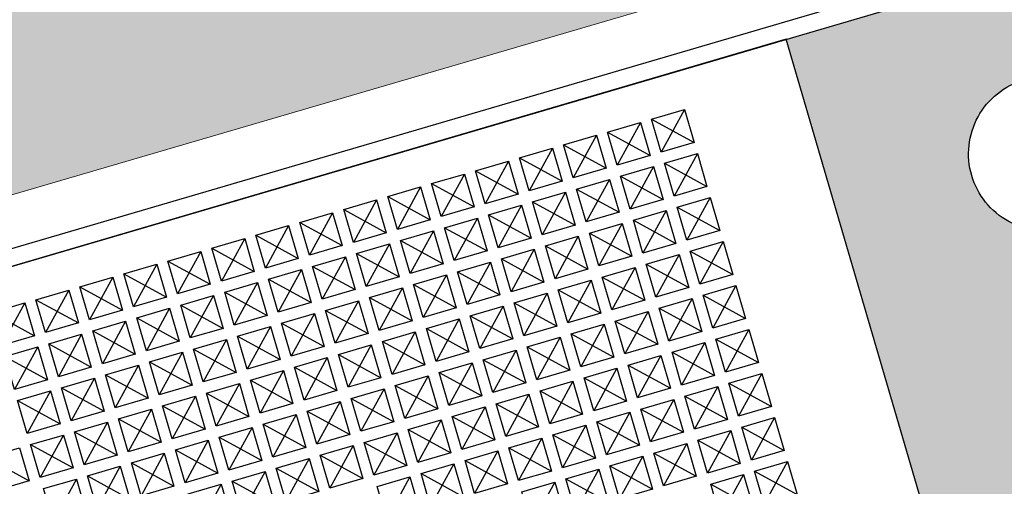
# Model space of a CAD drawing. Header units: metres. Extents: x 228628 to 230733, y 593242 to 595543.
# Tile 21 of 71: x 229985.529 to 229985.816, y 594176.339 to 594176.475. Entities that reach past the tile are written whole.
import ezdxf

# ---------------------------------------------------------------- set-up
doc = ezdxf.new("R2010")
doc.units = ezdxf.units.M
doc.layers.add('putdeksel', color=7, linetype='Continuous', true_color=0x504847)
doc.layers.add('PVC', color=7, linetype='Continuous', true_color=0x474647)

# ---------------------------------------------------------------- blocks, each defined once
blk = doc.blocks.new('_BLOCK_LEICON_GX-18_MIDDENELEMENT_KOLKSPARING_300x60')
at = {"lineweight": 5}
h = blk.add_hatch(dxfattribs=at)
h.set_pattern_fill('DOTS', color=256, scale=10, style=0)
h.set_pattern_definition([(0, (-55166.677, -44255.552), (7.9375, 15.875), [0, -15.875])])
h.paths.add_polyline_path([(-907, 421.7), (-1117.75, 421.7), (-1117.75, 170.7), (-907, 170.7)])
h.paths.add_polyline_path([(-307, 170.7), (-307, 421.7), (-593, 421.7), (-593, 170.7)])
h.paths.add_polyline_path([(293, 170.7), (293, 421.7), (7, 421.7), (7, 170.7)])
h.paths.add_polyline_path([(893, 170.7), (893, 421.7), (607, 421.7), (607, 170.7)])
h.paths.add_polyline_path([(1207, 170.7), (1493, 170.7), (1493, 421.7), (1207, 421.7)])
blk.add_line((-1117.75, 0), (-1117.75, 450), dxfattribs=at)
blk = doc.blocks.new('_BLOCK_LEICON_PERRONKOLK')
at = {"layer": 'putdeksel'}
h = blk.add_hatch(color=256, dxfattribs=at)
h.dxf.hatch_style = 1
h.paths.add_polyline_path([(169.99, -307), (0, -307), (0, -347.77, -0.414214), (22.5, -370.27), (22.5, -423.73, -0.131909), (19.47, -435), (38.86, -435, -0.131909), (35.83, -423.73), (35.83, -370.27, -0.414214), (58.33, -347.77, -0.414214), (80.83, -370.27), (80.83, -423.73, -0.131909), (77.81, -435), (97.19, -435, -0.131909), (94.17, -423.73), (94.17, -370.27, -0.414214), (116.67, -347.77, -0.414214), (139.17, -370.27), (139.17, -423.73, -0.131909), (136.14, -435), (169.99, -435)])
h.paths.add_polyline_path([(0, -307), (-170.01, -307), (-170.01, -435), (-136.14, -435, -0.131909), (-139.17, -423.73), (-139.17, -370.27, -0.414214), (-116.67, -347.77, -0.414214), (-94.17, -370.27), (-94.17, -423.73, -0.131909), (-97.19, -435), (-77.81, -435, -0.131909), (-80.83, -423.73), (-80.83, -370.27, -0.414214), (-58.33, -347.77, -0.414214), (-35.83, -370.27), (-35.83, -423.73, -0.131909), (-38.86, -435), (-19.47, -435, -0.131909), (-22.5, -423.73), (-22.5, -370.27, -0.414214), (0, -347.77)])
for points in [[(-175.01, 0), (-175.01, -440), (174.99, -440), (174.99, 0), (-175.01, 0)], [(-170.01, -7), (-170.01, -307), (169.99, -307), (169.99, -7), (-170.01, -7)], [(118.58, -48.95), (108.58, -58.95)], [(105.22, -72.32), (95.22, -62.32)], [(118.58, -72.32), (108.58, -62.32)], [(118.58, -62.32), (108.58, -72.32)], [(131.95, -72.32), (121.95, -62.32)], [(131.95, -62.32), (121.95, -72.32)], [(145.31, -72.32), (135.31, -62.32)], [(145.31, -62.32), (135.31, -72.32)], [(158.68, -72.32), (148.68, -62.32)], [(158.68, -62.32), (148.68, -72.32)], [(105.22, -85.68), (95.22, -75.68)], [(105.22, -75.68), (95.22, -85.68)], [(118.58, -85.68), (108.58, -75.68)], [(118.58, -75.68), (108.58, -85.68)], [(131.95, -85.68), (121.95, -75.68)], [(131.95, -75.68), (121.95, -85.68)], [(145.31, -85.68), (135.31, -75.68)], [(145.31, -75.68), (135.31, -85.68)], [(158.68, -85.68), (148.68, -75.68)], [(158.68, -75.68), (148.68, -85.68)], [(105.22, -99.05), (95.22, -89.05)], [(105.22, -89.05), (95.22, -99.05)], [(118.58, -99.05), (108.58, -89.05)], [(118.58, -89.05), (108.58, -99.05)], [(131.95, -99.05), (121.95, -89.05)], [(131.95, -89.05), (121.95, -99.05)], [(145.31, -99.05), (135.31, -89.05)], [(145.31, -89.05), (135.31, -99.05)], [(158.68, -99.05), (148.68, -89.05)], [(158.68, -89.05), (148.68, -99.05)], [(91.86, -112.41), (81.86, -102.41)], [(105.22, -112.41), (95.22, -102.41)], [(105.22, -102.41), (95.22, -112.41)], [(118.58, -112.41), (108.58, -102.41)], [(118.58, -102.41), (108.58, -112.41)], [(131.95, -112.41), (121.95, -102.41)], [(131.95, -102.41), (121.95, -112.41)], [(145.31, -112.41), (135.31, -102.41)], [(145.31, -102.41), (135.31, -112.41)], [(158.68, -112.41), (148.68, -102.41)], [(158.68, -102.41), (148.68, -112.41)], [(91.86, -125.77), (81.86, -115.77)], [(91.86, -115.77), (81.86, -125.77)], [(105.22, -125.77), (95.22, -115.77)], [(105.22, -115.77), (95.22, -125.77)], [(118.58, -125.77), (108.58, -115.77)], [(118.58, -115.77), (108.58, -125.77)], [(131.95, -125.77), (121.95, -115.77)], [(131.95, -115.77), (121.95, -125.77)], [(145.31, -125.77), (135.31, -115.77)], [(145.31, -115.77), (135.31, -125.77)], [(158.68, -125.77), (148.68, -115.77)], [(158.68, -115.77), (148.68, -125.77)], [(91.86, -139.14), (81.86, -129.14)], [(91.86, -129.14), (81.86, -139.14)], [(105.22, -139.14), (95.22, -129.14)], [(105.22, -129.14), (95.22, -139.14)], [(118.58, -139.14), (108.58, -129.14)], [(118.58, -129.14), (108.58, -139.14)], [(131.95, -139.14), (121.95, -129.14)], [(131.95, -129.14), (121.95, -139.14)], [(145.31, -139.14), (135.31, -129.14)], [(145.31, -129.14), (135.31, -139.14)], [(158.68, -139.14), (148.68, -129.14)], [(158.68, -129.14), (148.68, -139.14)], [(91.86, -152.5), (81.86, -142.5)], [(91.86, -142.5), (81.86, -152.5)], [(105.22, -152.5), (95.22, -142.5)], [(105.22, -142.5), (95.22, -152.5)], [(118.58, -152.5), (108.58, -142.5)], [(118.58, -142.5), (108.58, -152.5)], [(131.95, -152.5), (121.95, -142.5)], [(131.95, -142.5), (121.95, -152.5)], [(145.31, -152.5), (135.31, -142.5)], [(145.31, -142.5), (135.31, -152.5)], [(158.68, -152.5), (148.68, -142.5)], [(158.68, -142.5), (148.68, -152.5)], [(78.49, -165.87), (68.49, -155.87)], [(91.86, -165.87), (81.86, -155.87)], [(91.86, -155.87), (81.86, -165.87)], [(105.22, -165.87), (95.22, -155.87)], [(105.22, -155.87), (95.22, -165.87)], [(118.58, -165.87), (108.58, -155.87)], [(118.58, -155.87), (108.58, -165.87)], [(131.95, -165.87), (121.95, -155.87)], [(131.95, -155.87), (121.95, -165.87)], [(145.31, -165.87), (135.31, -155.87)], [(145.31, -155.87), (135.31, -165.87)], [(158.68, -165.87), (148.68, -155.87)], [(158.68, -155.87), (148.68, -165.87)], [(78.49, -179.23), (68.49, -169.23)], [(78.49, -169.23), (68.49, -179.23)], [(91.86, -179.23), (81.86, -169.23)], [(91.86, -169.23), (81.86, -179.23)], [(105.22, -179.23), (95.22, -169.23)], [(105.22, -169.23), (95.22, -179.23)], [(118.58, -179.23), (108.58, -169.23)], [(118.58, -169.23), (108.58, -179.23)], [(131.95, -179.23), (121.95, -169.23)], [(131.95, -169.23), (121.95, -179.23)], [(145.31, -179.23), (135.31, -169.23)], [(145.31, -169.23), (135.31, -179.23)], [(158.68, -179.23), (148.68, -169.23)], [(158.68, -169.23), (148.68, -179.23)], [(78.49, -192.6), (68.49, -182.6)], [(78.49, -182.6), (68.49, -192.6)], [(91.86, -192.6), (81.86, -182.6)], [(91.86, -182.6), (81.86, -192.6)], [(105.22, -192.6), (95.22, -182.6)], [(105.22, -182.6), (95.22, -192.6)], [(118.58, -192.6), (108.58, -182.6)], [(118.58, -182.6), (108.58, -192.6)], [(131.95, -192.6), (121.95, -182.6)], [(131.95, -182.6), (121.95, -192.6)], [(145.31, -192.6), (135.31, -182.6)], [(145.31, -182.6), (135.31, -192.6)], [(158.68, -192.6), (148.68, -182.6)], [(158.68, -182.6), (148.68, -192.6)], [(65.13, -205.96), (55.13, -195.96)], [(78.49, -205.96), (68.49, -195.96)], [(78.49, -195.96), (68.49, -205.96)], [(91.86, -205.96), (81.86, -195.96)], [(91.86, -195.96), (81.86, -205.96)], [(105.22, -205.96), (95.22, -195.96)], [(105.22, -195.96), (95.22, -205.96)], [(118.58, -205.96), (108.58, -195.96)], [(118.58, -195.96), (108.58, -205.96)], [(131.95, -205.96), (121.95, -195.96)], [(131.95, -195.96), (121.95, -205.96)], [(145.31, -205.96), (135.31, -195.96)], [(145.31, -195.96), (135.31, -205.96)], [(158.68, -205.96), (148.68, -195.96)], [(158.68, -195.96), (148.68, -205.96)], [(65.13, -219.33), (55.13, -209.33)], [(65.13, -209.33), (55.13, -219.33)], [(78.49, -219.33), (68.49, -209.33)], [(78.49, -209.33), (68.49, -219.33)], [(91.86, -219.33), (81.86, -209.33)], [(91.86, -209.33), (81.86, -219.33)], [(105.22, -219.33), (95.22, -209.33)], [(105.22, -209.33), (95.22, -219.33)], [(118.58, -219.33), (108.58, -209.33)], [(118.58, -209.33), (108.58, -219.33)], [(131.95, -219.33), (121.95, -209.33)], [(131.95, -209.33), (121.95, -219.33)], [(145.31, -219.33), (135.31, -209.33)], [(145.31, -209.33), (135.31, -219.33)], [(158.68, -219.33), (148.68, -209.33)], [(158.68, -209.33), (148.68, -219.33)], [(65.13, -232.69), (55.13, -222.69)], [(65.13, -222.69), (55.13, -232.69)], [(78.49, -232.69), (68.49, -222.69)], [(78.49, -222.69), (68.49, -232.69)], [(91.86, -232.69), (81.86, -222.69)], [(91.86, -222.69), (81.86, -232.69)], [(105.22, -232.69), (95.22, -222.69)], [(105.22, -222.69), (95.22, -232.69)], [(118.58, -232.69), (108.58, -222.69)], [(118.58, -222.69), (108.58, -232.69)], [(131.95, -232.69), (121.95, -222.69)], [(131.95, -222.69), (121.95, -232.69)], [(145.31, -232.69), (135.31, -222.69)], [(145.31, -222.69), (135.31, -232.69)], [(158.68, -232.69), (148.68, -222.69)], [(158.68, -222.69), (148.68, -232.69)], [(65.13, -246.05), (55.13, -236.05)], [(65.13, -236.05), (55.13, -246.05)], [(78.49, -246.05), (68.49, -236.05)], [(78.49, -236.05), (68.49, -246.05)], [(91.86, -246.05), (81.86, -236.05)], [(91.86, -236.05), (81.86, -246.05)], [(105.22, -246.05), (95.22, -236.05)], [(105.22, -236.05), (95.22, -246.05)], [(118.58, -246.05), (108.58, -236.05)], [(118.58, -236.05), (108.58, -246.05)], [(131.95, -246.05), (121.95, -236.05)], [(131.95, -236.05), (121.95, -246.05)], [(145.31, -246.05), (135.31, -236.05)], [(145.31, -236.05), (135.31, -246.05)], [(158.68, -246.05), (148.68, -236.05)], [(158.68, -236.05), (148.68, -246.05)], [(51.76, -259.42), (41.76, -249.42)], [(51.76, -249.42), (41.76, -259.42)], [(65.13, -259.42), (55.13, -249.42)], [(65.13, -249.42), (55.13, -259.42)], [(78.49, -259.42), (68.49, -249.42)], [(78.49, -249.42), (68.49, -259.42)], [(91.86, -259.42), (81.86, -249.42)], [(91.86, -249.42), (81.86, -259.42)], [(105.22, -259.42), (95.22, -249.42)], [(105.22, -249.42), (95.22, -259.42)], [(118.58, -259.42), (108.58, -249.42)], [(118.58, -249.42), (108.58, -259.42)], [(131.95, -259.42), (121.95, -249.42)], [(131.95, -249.42), (121.95, -259.42)], [(145.31, -259.42), (135.31, -249.42)], [(145.31, -249.42), (135.31, -259.42)], [(158.68, -259.42), (148.68, -249.42)], [(158.68, -249.42), (148.68, -259.42)], [(51.76, -272.78), (41.76, -262.78)], [(51.76, -262.78), (41.76, -272.78)], [(65.13, -272.78), (55.13, -262.78)], [(65.13, -262.78), (55.13, -272.78)], [(78.49, -272.78), (68.49, -262.78)], [(78.49, -262.78), (68.49, -272.78)], [(91.86, -272.78), (81.86, -262.78)], [(91.86, -262.78), (81.86, -272.78)], [(105.22, -272.78), (95.22, -262.78)], [(105.22, -262.78), (95.22, -272.78)], [(118.58, -272.78), (108.58, -262.78)], [(118.58, -262.78), (108.58, -272.78)], [(131.95, -272.78), (121.95, -262.78)], [(131.95, -262.78), (121.95, -272.78)], [(145.31, -272.78), (135.31, -262.78)], [(145.31, -262.78), (135.31, -272.78)], [(158.68, -272.78), (148.68, -262.78)], [(158.68, -262.78), (148.68, -272.78)]]:
    blk.add_lwpolyline(points)
for points in [[(-170.01, -5), (-170.01, -435), (169.99, -435), (169.99, -5)], [(118.58, -48.95), (118.58, -58.95), (108.58, -58.95), (108.58, -48.95)], [(105.22, -62.32), (105.22, -72.32), (95.22, -72.32), (95.22, -62.32)], [(118.58, -62.32), (118.58, -72.32), (108.58, -72.32), (108.58, -62.32)], [(131.95, -62.32), (131.95, -72.32), (121.95, -72.32), (121.95, -62.32)], [(145.31, -62.32), (145.31, -72.32), (135.31, -72.32), (135.31, -62.32)], [(158.68, -62.32), (158.68, -72.32), (148.68, -72.32), (148.68, -62.32)], [(105.22, -75.68), (105.22, -85.68), (95.22, -85.68), (95.22, -75.68)], [(118.58, -75.68), (118.58, -85.68), (108.58, -85.68), (108.58, -75.68)], [(131.95, -75.68), (131.95, -85.68), (121.95, -85.68), (121.95, -75.68)], [(145.31, -75.68), (145.31, -85.68), (135.31, -85.68), (135.31, -75.68)], [(158.68, -75.68), (158.68, -85.68), (148.68, -85.68), (148.68, -75.68)], [(105.22, -89.05), (105.22, -99.05), (95.22, -99.05), (95.22, -89.05)], [(118.58, -89.05), (118.58, -99.05), (108.58, -99.05), (108.58, -89.05)], [(131.95, -89.05), (131.95, -99.05), (121.95, -99.05), (121.95, -89.05)], [(145.31, -89.05), (145.31, -99.05), (135.31, -99.05), (135.31, -89.05)], [(158.68, -89.05), (158.68, -99.05), (148.68, -99.05), (148.68, -89.05)], [(91.86, -102.41), (91.86, -112.41), (81.86, -112.41), (81.86, -102.41)], [(105.22, -102.41), (105.22, -112.41), (95.22, -112.41), (95.22, -102.41)], [(118.58, -102.41), (118.58, -112.41), (108.58, -112.41), (108.58, -102.41)], [(131.95, -102.41), (131.95, -112.41), (121.95, -112.41), (121.95, -102.41)], [(145.31, -102.41), (145.31, -112.41), (135.31, -112.41), (135.31, -102.41)], [(158.68, -102.41), (158.68, -112.41), (148.68, -112.41), (148.68, -102.41)], [(91.86, -115.77), (91.86, -125.77), (81.86, -125.77), (81.86, -115.77)], [(105.22, -115.77), (105.22, -125.77), (95.22, -125.77), (95.22, -115.77)], [(118.58, -115.77), (118.58, -125.77), (108.58, -125.77), (108.58, -115.77)], [(131.95, -115.77), (131.95, -125.77), (121.95, -125.77), (121.95, -115.77)], [(145.31, -115.77), (145.31, -125.77), (135.31, -125.77), (135.31, -115.77)], [(158.68, -115.77), (158.68, -125.77), (148.68, -125.77), (148.68, -115.77)], [(91.86, -129.14), (91.86, -139.14), (81.86, -139.14), (81.86, -129.14)], [(105.22, -129.14), (105.22, -139.14), (95.22, -139.14), (95.22, -129.14)], [(118.58, -129.14), (118.58, -139.14), (108.58, -139.14), (108.58, -129.14)], [(131.95, -129.14), (131.95, -139.14), (121.95, -139.14), (121.95, -129.14)], [(145.31, -129.14), (145.31, -139.14), (135.31, -139.14), (135.31, -129.14)], [(158.68, -129.14), (158.68, -139.14), (148.68, -139.14), (148.68, -129.14)], [(91.86, -142.5), (91.86, -152.5), (81.86, -152.5), (81.86, -142.5)], [(105.22, -142.5), (105.22, -152.5), (95.22, -152.5), (95.22, -142.5)], [(118.58, -142.5), (118.58, -152.5), (108.58, -152.5), (108.58, -142.5)], [(131.95, -142.5), (131.95, -152.5), (121.95, -152.5), (121.95, -142.5)], [(145.31, -142.5), (145.31, -152.5), (135.31, -152.5), (135.31, -142.5)], [(158.68, -142.5), (158.68, -152.5), (148.68, -152.5), (148.68, -142.5)], [(78.49, -155.87), (78.49, -165.87), (68.49, -165.87), (68.49, -155.87)], [(91.86, -155.87), (91.86, -165.87), (81.86, -165.87), (81.86, -155.87)], [(105.22, -155.87), (105.22, -165.87), (95.22, -165.87), (95.22, -155.87)], [(118.58, -155.87), (118.58, -165.87), (108.58, -165.87), (108.58, -155.87)], [(131.95, -155.87), (131.95, -165.87), (121.95, -165.87), (121.95, -155.87)], [(145.31, -155.87), (145.31, -165.87), (135.31, -165.87), (135.31, -155.87)], [(158.68, -155.87), (158.68, -165.87), (148.68, -165.87), (148.68, -155.87)], [(78.49, -169.23), (78.49, -179.23), (68.49, -179.23), (68.49, -169.23)], [(91.86, -169.23), (91.86, -179.23), (81.86, -179.23), (81.86, -169.23)], [(105.22, -169.23), (105.22, -179.23), (95.22, -179.23), (95.22, -169.23)], [(118.58, -169.23), (118.58, -179.23), (108.58, -179.23), (108.58, -169.23)], [(131.95, -169.23), (131.95, -179.23), (121.95, -179.23), (121.95, -169.23)], [(145.31, -169.23), (145.31, -179.23), (135.31, -179.23), (135.31, -169.23)], [(158.68, -169.23), (158.68, -179.23), (148.68, -179.23), (148.68, -169.23)], [(78.49, -182.6), (78.49, -192.6), (68.49, -192.6), (68.49, -182.6)], [(91.86, -182.6), (91.86, -192.6), (81.86, -192.6), (81.86, -182.6)], [(105.22, -182.6), (105.22, -192.6), (95.22, -192.6), (95.22, -182.6)], [(118.58, -182.6), (118.58, -192.6), (108.58, -192.6), (108.58, -182.6)], [(131.95, -182.6), (131.95, -192.6), (121.95, -192.6), (121.95, -182.6)], [(145.31, -182.6), (145.31, -192.6), (135.31, -192.6), (135.31, -182.6)], [(158.68, -182.6), (158.68, -192.6), (148.68, -192.6), (148.68, -182.6)], [(65.13, -195.96), (65.13, -205.96), (55.13, -205.96), (55.13, -195.96)], [(78.49, -195.96), (78.49, -205.96), (68.49, -205.96), (68.49, -195.96)], [(91.86, -195.96), (91.86, -205.96), (81.86, -205.96), (81.86, -195.96)], [(105.22, -195.96), (105.22, -205.96), (95.22, -205.96), (95.22, -195.96)], [(118.58, -195.96), (118.58, -205.96), (108.58, -205.96), (108.58, -195.96)], [(131.95, -195.96), (131.95, -205.96), (121.95, -205.96), (121.95, -195.96)], [(145.31, -195.96), (145.31, -205.96), (135.31, -205.96), (135.31, -195.96)], [(158.68, -195.96), (158.68, -205.96), (148.68, -205.96), (148.68, -195.96)], [(65.13, -209.33), (65.13, -219.33), (55.13, -219.33), (55.13, -209.33)], [(78.49, -209.33), (78.49, -219.33), (68.49, -219.33), (68.49, -209.33)], [(91.86, -209.33), (91.86, -219.33), (81.86, -219.33), (81.86, -209.33)], [(105.22, -209.33), (105.22, -219.33), (95.22, -219.33), (95.22, -209.33)], [(118.58, -209.33), (118.58, -219.33), (108.58, -219.33), (108.58, -209.33)], [(131.95, -209.33), (131.95, -219.33), (121.95, -219.33), (121.95, -209.33)], [(145.31, -209.33), (145.31, -219.33), (135.31, -219.33), (135.31, -209.33)], [(158.68, -209.33), (158.68, -219.33), (148.68, -219.33), (148.68, -209.33)], [(65.13, -222.69), (65.13, -232.69), (55.13, -232.69), (55.13, -222.69)], [(78.49, -222.69), (78.49, -232.69), (68.49, -232.69), (68.49, -222.69)], [(91.86, -222.69), (91.86, -232.69), (81.86, -232.69), (81.86, -222.69)], [(105.22, -222.69), (105.22, -232.69), (95.22, -232.69), (95.22, -222.69)], [(118.58, -222.69), (118.58, -232.69), (108.58, -232.69), (108.58, -222.69)], [(131.95, -222.69), (131.95, -232.69), (121.95, -232.69), (121.95, -222.69)], [(145.31, -222.69), (145.31, -232.69), (135.31, -232.69), (135.31, -222.69)], [(158.68, -222.69), (158.68, -232.69), (148.68, -232.69), (148.68, -222.69)], [(65.13, -236.05), (65.13, -246.05), (55.13, -246.05), (55.13, -236.05)], [(78.49, -236.05), (78.49, -246.05), (68.49, -246.05), (68.49, -236.05)], [(91.86, -236.05), (91.86, -246.05), (81.86, -246.05), (81.86, -236.05)], [(105.22, -236.05), (105.22, -246.05), (95.22, -246.05), (95.22, -236.05)], [(118.58, -236.05), (118.58, -246.05), (108.58, -246.05), (108.58, -236.05)], [(131.95, -236.05), (131.95, -246.05), (121.95, -246.05), (121.95, -236.05)], [(145.31, -236.05), (145.31, -246.05), (135.31, -246.05), (135.31, -236.05)], [(158.68, -236.05), (158.68, -246.05), (148.68, -246.05), (148.68, -236.05)], [(51.76, -249.42), (51.76, -259.42), (41.76, -259.42), (41.76, -249.42)], [(65.13, -249.42), (65.13, -259.42), (55.13, -259.42), (55.13, -249.42)], [(78.49, -249.42), (78.49, -259.42), (68.49, -259.42), (68.49, -249.42)], [(91.86, -249.42), (91.86, -259.42), (81.86, -259.42), (81.86, -249.42)], [(105.22, -249.42), (105.22, -259.42), (95.22, -259.42), (95.22, -249.42)], [(118.58, -249.42), (118.58, -259.42), (108.58, -259.42), (108.58, -249.42)], [(131.95, -249.42), (131.95, -259.42), (121.95, -259.42), (121.95, -249.42)], [(145.31, -249.42), (145.31, -259.42), (135.31, -259.42), (135.31, -249.42)], [(158.68, -249.42), (158.68, -259.42), (148.68, -259.42), (148.68, -249.42)], [(51.76, -262.78), (51.76, -272.78), (41.76, -272.78), (41.76, -262.78)], [(65.13, -262.78), (65.13, -272.78), (55.13, -272.78), (55.13, -262.78)], [(78.49, -262.78), (78.49, -272.78), (68.49, -272.78), (68.49, -262.78)], [(91.86, -262.78), (91.86, -272.78), (81.86, -272.78), (81.86, -262.78)], [(105.22, -262.78), (105.22, -272.78), (95.22, -272.78), (95.22, -262.78)], [(118.58, -262.78), (118.58, -272.78), (108.58, -272.78), (108.58, -262.78)], [(131.95, -262.78), (131.95, -272.78), (121.95, -272.78), (121.95, -262.78)], [(145.31, -262.78), (145.31, -272.78), (135.31, -272.78), (135.31, -262.78)], [(158.68, -262.78), (158.68, -272.78), (148.68, -272.78), (148.68, -262.78)]]:
    blk.add_lwpolyline(points, close=True)
blk.add_lwpolyline([(97.19, -435, -0.131909), (94.17, -423.73), (94.17, -370.27, -0.414214), (116.67, -347.77), (116.67, -347.77, -0.414214), (139.17, -370.27), (139.17, -423.73, -0.131909), (136.14, -435)], format="xyb")

msp = doc.modelspace()

# ---------------------------------------------------------------- block references
at = {"lineweight": 5, "xscale": 0.000999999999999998, "yscale": 0.000999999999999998, "zscale": 0.000999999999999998, "rotation": 106.3310162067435}
msp.add_blockref('_BLOCK_LEICON_GX-18_MIDDENELEMENT_KOLKSPARING_300x60', (229985.56029, 594177.59841), dxfattribs=at)
at = {"layer": 'PVC', "xscale": 0.001, "yscale": 0.001, "zscale": 0.001, "rotation": 106.3310162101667}
msp.add_blockref('_BLOCK_LEICON_PERRONKOLK', (229985.50576, 594176.21973), dxfattribs=at)

doc.saveas('drawing.dxf')
